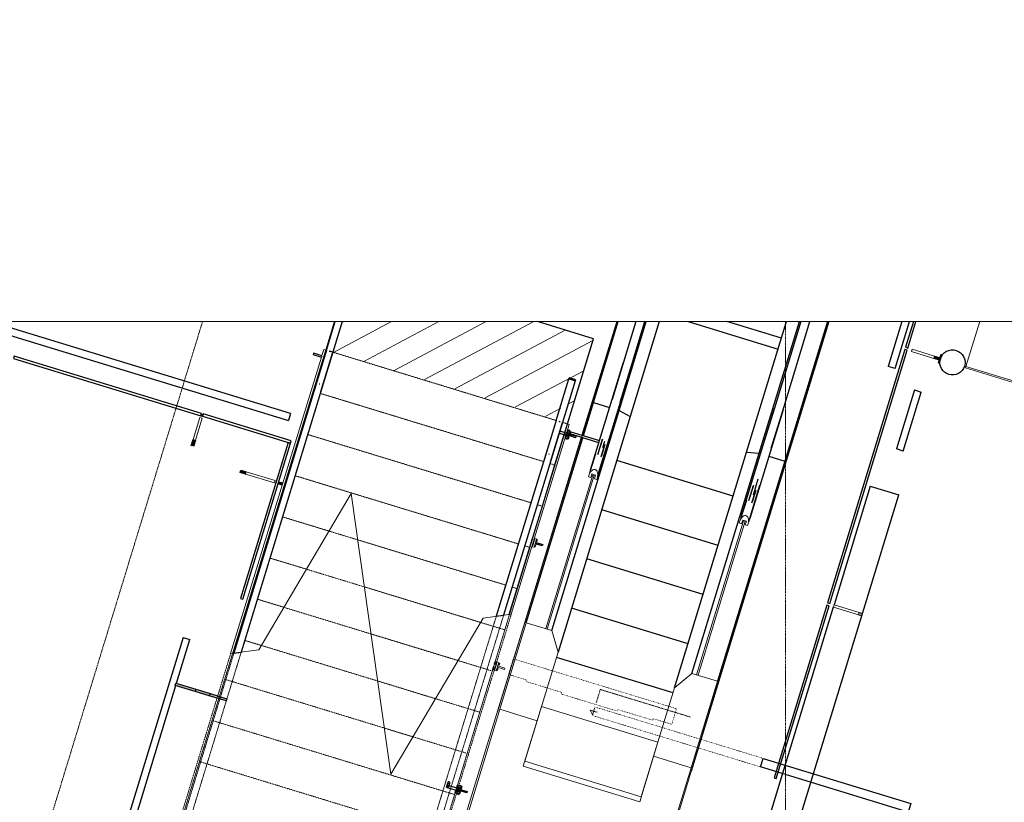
# Model space of a CAD drawing. Header units: millimetres. Extents: x 869791 to 957834, y 561000 to 598978.
# Tile 11 of 38: x 900485 to 907116, y 593261 to 598533. Entities that reach past the tile are written whole.
import ezdxf
from ezdxf.xclip import XClip

# ---------------------------------------------------------------- set-up
doc = ezdxf.new("R2010")
doc.units = ezdxf.units.MM
doc.header["$XCLIPFRAME"] = 2
for name, pattern in [('_T2 Dash', [6.35, 3.175, -3.175]), ('_T2 Grid Line', [22.225, 12.7, -3.175, 3.175, -3.175]), ('_T2 Overhead', [6.6, 4, -1, 0.6, -1]), ('_T2 Overhead Stair', [1.3, 0.6, -0.7]), ('Dot Signage', [2, 0, -1, 0, -1])]:
    doc.linetypes.add(name, pattern=pattern)
doc.layers.add('$AUDIT_BAD_LAYER1', color=7, linetype='Continuous')
for name, color, linetype, lineweight in [('0-1', 7, 'Continuous', 5), ('A2-1', 7, '_T2 Overhead', 5), ('A2-3', 7, 'Continuous', 9), ('A2-D', 7, 'Continuous', 5), ('A2-DOR-1', 7, '_T2 Overhead', 5), ('A200', 7, 'Continuous', 5), ('A254', 7, 'Continuous', 5), ('A281', 7, 'Continuous', 5), ('A281-1-1', 7, '_T2 Overhead', 5), ('A281-2', 7, '_T2 Overhead Stair', 5), ('A822-1', 7, '_T2 Grid Line', 5), ('A852-TYNN', 7, 'Continuous', 5), ('A856-1', 7, '_T2 Overhead', 5), ('A856-3', 7, '_T2 Dash', 5)]:
    doc.layers.add(name, color=color, linetype=linetype, lineweight=lineweight)
for name, color, linetype, lineweight, true_color in [('A2-5', 7, 'Continuous', 5, 0xc0c0c0), ('A2-6', 9, 'Continuous', 5, 0x808080), ('A856-2', 7, 'Dot Signage', 5, 0x232323)]:
    doc.layers.add(name, color=color, linetype=linetype, lineweight=lineweight, true_color=true_color)

# ---------------------------------------------------------------- blocks, each defined once
blk = doc.blocks.new('A234 - Preboardingrekkverk - A254 - RV-S02 - Rekkverk-metall-Stålrekkverk-65583631-19447-aa-tof-20-3000')
at = {"layer": '$AUDIT_BAD_LAYER1'}
for p, q in [((-1.7, -30), (-1.7, 30)), ((-1.7, 30), (1.7, 30)), ((-1.7, 3), (-1.7, -3)), ((-1.7, -3), (-1.7, 3)), ((-1.7, 3), (-1.7, -3)), ((-1.7, -3), (-1.7, 3)), ((-1.7, 3), (-1.7, -3)), ((-1.7, -3), (-1.7, 3)), ((1.7, 30), (1.7, -30)), ((1.7, 3), (1.7, -3)), ((1.7, -3), (1.7, 3)), ((1.7, 3), (1.7, -3)), ((1.7, -3), (1.7, 3)), ((1.7, 3), (1.7, -3)), ((1.7, -3), (1.7, 3)), ((-1.7, -30), (1.7, -30))]:
    blk.add_line(p, q, dxfattribs=at)
blk = doc.blocks.new('A275 - Dynamisk Skilt Dekkeforkant-H 46__ - A275 - DS-DF-V63-19447-aa-tof-20-3000')
at = {"layer": '$AUDIT_BAD_LAYER1'}
for p, q in [((-30, -1040), (-30, 0)), ((-30, 0), (30, 0)), ((30, 0), (30, -1040)), ((30, -1040), (-30, -1040))]:
    blk.add_line(p, q, dxfattribs=at)
at = {"layer": 'A856-2'}
for p, q in [((69.4, 1806.4), (179.2, 1806.4)), ((69.4, 1677.4), (69.4, 1806.4)), ((179.2, 1806.4), (179.2, 656.4)), ((58.5, 1677.4), (69.4, 1677.4)), ((58.5, 1428.9), (58.5, 1677.4)), ((47.3, 1428.9), (58.5, 1428.9)), ((47.3, 1033.9), (47.3, 1428.9)), ((30, 1185), (-30, 1185)), ((-30, 1185), (-30, 0)), ((30, 1185), (30, 0)), ((58.5, 1033.9), (47.3, 1033.9)), ((58.5, 786.4), (58.5, 1033.9)), ((69.4, 786.4), (58.5, 786.4)), ((69.4, 656.4), (69.4, 786.4)), ((179.2, 656.4), (69.4, 656.4))]:
    blk.add_line(p, q, dxfattribs=at)
at = {"layer": 'A856-3'}
for p, q in [((0, 1210), (-25, 1185)), ((0, 1160), (0, 1210)), ((-25, 1185), (25, 1185)), ((153.1, 1185), (59.2, 1185)), ((153.1, 1185), (153.1, 548.9))]:
    blk.add_line(p, q, dxfattribs=at)
blk = doc.blocks.new('A243 - Slagdør - Dobbel - Glass uten karm - GV - A243 - DI_GOG - Tilpasset GV-63964472-19447-aa-tof-20-3000')
at = {"layer": 'A2-D'}
for p, q in [((-740, 0), (-740, 705.7)), ((740, 0), (740, 712.6)), ((-740, 0), (0, 0)), ((-740, 0), (-740, -10)), ((0, -10), (-740, -10)), ((0, 0), (740, 0)), ((0, 0), (0, -10)), ((0, -10), (0, 0)), ((740, -10), (0, -10)), ((740, -10), (740, 0))]:
    blk.add_line(p, q, dxfattribs=at)
for centre, radius, start, end in [((-707.4, -0.9), 707.4, 0.07366, 92.64227), ((714, -0.9), 714, 87.91311, 179.92702)]:
    blk.add_arc(centre, radius, start, end, dxfattribs=at)
blk = doc.blocks.new('A255 - Gulv oppmerksomhetsfelt - A255 - Gulv oppmerksomhetsfelt-53982451-19447-aa-tof-20-3000')
at = {"layer": 'A2-6'}
h = blk.add_hatch(dxfattribs=at)
h.set_pattern_fill('FP_15', color=256, style=0, pattern_type=2)
h.set_pattern_definition([(45, (0, 0), (-106.066, 106.066), [])])
h.paths.add_polyline_path([(851, -300), (851, 300), (-851, 300), (-841, -8), (-803.1, -16.8), (-800.9, -300), (773.7, -291.2), (784.2, -8), (814.3, -16.8), (816.5, -300), (849, -300)])
at = {"layer": '$AUDIT_BAD_LAYER1'}
for p, q in [((851, 300), (-851, 300)), ((-851, 300), (-851, -300)), ((851, -300), (851, 300))]:
    blk.add_line(p, q, dxfattribs=at)
at = {"layer": 'A200'}
for p, q in [((851, 300), (-851, 300)), ((-851, 300), (-851, -300)), ((851, -300), (851, 300))]:
    blk.add_line(p, q, dxfattribs=at)
blk = doc.blocks.new('System Panel - A245 - PA-G01 - Glasspanel 01 klart glass_ to lags 16mm-62937231-19447-aa-tof-20-3000')
at = {"layer": '$AUDIT_BAD_LAYER1'}
for p, q in [((892, 0), (-892, 0)), ((-892, 0), (-892, -16)), ((892, -16), (892, 0)), ((-892, -16), (892, -16))]:
    blk.add_line(p, q, dxfattribs=at)
blk = doc.blocks.new('System Panel - A245 - PA-G01 - Glasspanel 01 klart glass_ to lags 16mm-62937232-19447-aa-tof-20-3000')
at = {"layer": '$AUDIT_BAD_LAYER1'}
for p, q in [((323.4, 0), (-892, 0)), ((-892, 0), (-892, -16)), ((-892, -16), (323.4, -16)), ((323.4, -16), (323.4, 0))]:
    blk.add_line(p, q, dxfattribs=at)
blk = doc.blocks.new('B221 - Stålsverd - SV-04_Nivå_F - B221 - Stålsverd_SV-01-60557301-19447-aa-tof-20-3000')
at = {"layer": '$AUDIT_BAD_LAYER1'}
for p, q in [((-8, 187.7), (-8, 210)), ((8, 210), (8, 187.7))]:
    blk.add_line(p, q, dxfattribs=at)
at = {"layer": 'A2-3'}
for p, q in [((8, 187.7), (-8, 187.7)), ((-8, 187.7), (-8, 10)), ((8, 10), (8, 187.7)), ((-8, 10), (8, 10))]:
    blk.add_line(p, q, dxfattribs=at)
blk = doc.blocks.new('B221 - Stålsverd - SV-04_Nivå_F - B221 - Stålsverd_SV-01-V176-19447-aa-tof-20-3000')
at = {"layer": 'A2-5'}
blk.add_hatch(color=256, dxfattribs=at).paths.add_polyline_path([(8, 210), (-8, 207.4), (-8, 166.4), (8, 171.3), (8, 180.4)])
at = {"layer": '$AUDIT_BAD_LAYER1'}
for p, q in [((8, 210), (-8, 210)), ((-8, 166.4), (-8, 210)), ((8, 210), (8, 166.4))]:
    blk.add_line(p, q, dxfattribs=at)
at = {"layer": 'A2-3'}
for p, q in [((8, 166.4), (-8, 166.4)), ((-8, 166.4), (-8, 10)), ((8, 10), (8, 166.4)), ((-8, 10), (8, 10))]:
    blk.add_line(p, q, dxfattribs=at)
blk = doc.blocks.new('Railing - Railing-45416979-19447-aa-tof-20-3000')
at = {"layer": '$AUDIT_BAD_LAYER1'}
for p, q in [((575262.8, 598063.4), (574692.1, 596196.5)), ((574739.9, 596181.9), (575310.6, 598048.8)), ((575262.8, 598063.4), (575310.6, 598048.8)), ((574739.9, 596181.9), (574692.1, 596196.5))]:
    blk.add_line(p, q, dxfattribs=at)
blk = doc.blocks.new('A633 - Rulletrapp KONE - A633 - Rulletrapp KONE - h_6000 2615_3734 __106_ 107_ 131_ 132_ 133_ 142_ 143_ 144_ 145_-50485914-19447-aa-tof-20-3000')
at = {"layer": '$AUDIT_BAD_LAYER1'}
for p, q in [((-409.9, -6652.2), (409.9, -6652.2)), ((-409.9, -6687.7), (-409.9, -8348.8)), ((409.9, -8348.8), (409.9, -6687.7)), ((-673.5, -8365.9), (-673.5, -6815.7)), ((-493.5, -6815.7), (-493.5, -8365.9)), ((493.5, -6815.7), (493.5, -8365.9)), ((673.5, -6815.7), (673.5, -8118)), ((-409.9, -6998.6), (409.9, -6998.6)), ((-409.9, -7345), (409.9, -7345)), ((-409.9, -7691.4), (409.9, -7691.4)), ((-560.5, -7902.9), (-560.5, -7927.4)), ((-560.5, -7921), (-560.5, -8162.7)), ((-560.5, -8686.1), (-560.5, -7927.4)), ((-502.3, -7927.4), (-502.3, -7902.9)), ((-502.3, -8039.4), (-502.3, -7921)), ((-502.3, -7927.4), (-502.3, -8686.1)), ((502.3, -7902.9), (502.3, -7927.4)), ((502.3, -7921), (502.3, -8162.7)), ((502.3, -8686.1), (502.3, -7927.4)), ((560.5, -7927.4), (560.5, -7902.9)), ((560.5, -8039.4), (560.5, -7921)), ((560.5, -7927.4), (560.5, -8686.1)), ((-544.1, -8032), (-544.1, -8118.6)), ((-544.1, -8118.6), (-544.1, -8039.4)), ((-536, -8197.1), (-536, -8083.9)), ((-518.7, -8040.5), (-518.7, -8147.7)), ((-518.7, -8147.7), (-518.7, -8044.8)), ((-409.9, -8037.8), (409.9, -8037.8)), ((518.7, -8032), (518.7, -8118.6)), ((518.7, -8118.6), (518.7, -8039.4)), ((544.1, -8040.5), (544.1, -8147.7)), ((544.1, -8147.7), (544.1, -8044.8)), ((526, -8138.1), (526, -8092.1)), ((673.5, -8134), (673.5, -8365.9)), ((-409.9, -8348.8), (-493.5, -8365.9)), ((-409.9, -8348.8), (-409.9, -9859.2)), ((409.9, -9859.2), (409.9, -8348.8)), ((493.5, -8365.9), (409.9, -8348.8)), ((-673.5, -9859.2), (-673.5, -8365.9)), ((-560.5, -8365.9), (-673.5, -8365.9)), ((-493.5, -8365.9), (-493.5, -9859.2)), ((493.5, -8365.9), (493.5, -9859.2)), ((673.5, -8365.9), (560.5, -8365.9)), ((673.5, -8365.9), (673.5, -9859.2)), ((-560.5, -8422.5), (-560.5, -8686.1)), ((-502.3, -8686.1), (-502.3, -8422.5)), ((502.3, -8422.5), (502.3, -8686.1)), ((560.5, -8686.1), (560.5, -8422.5)), ((-560.5, -8686.1), (-560.5, -9859.2)), ((-502.3, -9859.2), (-502.3, -8686.1)), ((502.3, -8686.1), (502.3, -9859.2)), ((560.5, -9859.2), (560.5, -8686.1)), ((409.9, -9074.2), (-409.9, -9074.2)), ((-409.9, -9150.2), (409.9, -9150.2))]:
    blk.add_line(p, q, dxfattribs=at)
at = {"layer": 'A2-3'}
for p, q in [((-673.5, -4315.7), (-673.5, -6205.7)), ((673.5, -6205.7), (673.5, -4315.7)), ((-409.9, -5885.8), (-409.9, -6305.8)), ((409.9, -5885.8), (-409.9, -5885.8)), ((409.9, -6305.8), (409.9, -5885.8)), ((-409.9, -6205.7), (-409.9, -5920.9)), ((-409.9, -5920.9), (409.9, -5920.9)), ((409.9, -5920.9), (409.9, -6205.7)), ((-409.9, -6205.7), (-673.5, -6205.7)), ((-673.5, -6205.7), (-673.5, -6815.7)), ((-673.5, -6205.7), (-409.9, -6205.7)), ((-409.9, -6687.7), (-409.9, -6205.7)), ((673.5, -6205.7), (409.9, -6205.7)), ((409.9, -6205.7), (409.9, -6687.7)), ((409.9, -6205.7), (673.5, -6205.7)), ((673.5, -6815.7), (673.5, -6205.7)), ((-409.9, -6305.8), (409.9, -6305.8)), ((-493.5, -6815.7), (-409.9, -6687.7)), ((409.9, -6687.7), (493.5, -6815.7)), ((-673.5, -6815.7), (-493.5, -6815.7)), ((-536, -6815.7), (-536, -7899.7)), ((-526, -6815.7), (-536, -6815.7)), ((-526, -7899.7), (-526, -6815.7)), ((493.5, -6815.7), (673.5, -6815.7)), ((526, -6815.7), (526, -7899.7)), ((536, -6815.7), (526, -6815.7)), ((536, -7899.7), (536, -6815.7)), ((-544.1, -7877.5), (-560.5, -7877.5)), ((-560.5, -7877.5), (-560.5, -7902.9)), ((-544.1, -7902.9), (-544.1, -7877.5)), ((-502.3, -7877.5), (-518.7, -7877.5)), ((-518.7, -7877.5), (-518.7, -7902.9)), ((-502.3, -7902.9), (-502.3, -7877.5)), ((518.7, -7877.5), (502.3, -7877.5)), ((502.3, -7877.5), (502.3, -7902.9)), ((518.7, -7902.9), (518.7, -7877.5)), ((560.5, -7877.5), (544.1, -7877.5)), ((544.1, -7877.5), (544.1, -7902.9)), ((560.5, -7902.9), (560.5, -7877.5)), ((-518.7, -7902.9), (-544.1, -7902.9)), ((-536, -7899.7), (-526, -7899.7)), ((544.1, -7902.9), (518.7, -7902.9)), ((526, -7899.7), (536, -7899.7))]:
    blk.add_line(p, q, dxfattribs=at)
at = {"layer": 'A2-3', "flags": 128}
for points in [[(-560.5, -7902.9), (-557.6, -7912), (-553.9, -7920), (-549.7, -7926.7), (-545, -7931.9), (-539.9, -7935.5)], [(-522.9, -7935.5), (-517.8, -7931.9), (-513.1, -7926.7), (-508.9, -7920), (-505.2, -7912), (-502.3, -7902.9)], [(502.3, -7902.9), (505.2, -7912), (508.9, -7920), (513.1, -7926.7), (517.8, -7931.9), (522.9, -7935.5)], [(539.9, -7935.5), (545, -7931.9), (549.7, -7926.7), (553.9, -7920), (557.6, -7912), (560.5, -7902.9)]]:
    blk.add_lwpolyline(points, dxfattribs=at)
at = {"layer": 'A2-3'}
for points in [[(-539.9, -7935.5), (-538.1, -7936.5), (-534.4, -7937.8), (-528.3, -7937.8), (-524.7, -7936.5), (-522.9, -7935.5)], [(522.9, -7935.5), (524.7, -7936.5), (528.4, -7937.8), (534.5, -7937.8), (538.1, -7936.5), (539.9, -7935.5)]]:
    blk.add_open_spline(points, degree=3, dxfattribs=at)
blk = doc.blocks.new('System Panel - A245 - PA-G01 - Glasspanel 01 klart glass_ to lags 16mm-60583051-19447-aa-tof-20-3000')
at = {"layer": '$AUDIT_BAD_LAYER1'}
for p, q in [((889.9, 0), (-209.8, 0)), ((-209.8, 0), (-209.8, -16)), ((889.9, -16), (889.9, 0)), ((-209.8, -16), (889.9, -16))]:
    blk.add_line(p, q, dxfattribs=at)
blk = doc.blocks.new('Railing - A281 - Railling Extension - Start-50629393-19447-aa-tof-20-3000')
at = {"layer": '$AUDIT_BAD_LAYER1'}
for p, q in [((-22.5, 300), (-22.5, 292)), ((-22.5, 292), (-22.5, 0)), ((-22.5, 292), (-22.5, 0)), ((22.5, 292), (22.5, 300)), ((22.5, 0), (22.5, 292)), ((22.5, 0), (22.5, 292)), ((0, 0), (-5, 0)), ((5, 0), (0, 0))]:
    blk.add_line(p, q, dxfattribs=at)
at = {"layer": '$AUDIT_BAD_LAYER1', "flags": 128}
for points in [[(-22.5, 300), (-21.8, 300), (-19.9, 300), (-16.8, 300), (-12.8, 300), (-8, 300), (-2.7, 300), (2.7, 300), (8, 300), (12.8, 300), (16.8, 300), (19.9, 300), (21.8, 300), (22.5, 300)], [(22.5, 300), (21.8, 300), (19.9, 300), (16.8, 300), (12.8, 300), (8, 300), (2.7, 300), (-2.7, 300), (-8, 300), (-12.8, 300), (-16.8, 300), (-19.9, 300), (-21.8, 300), (-22.5, 300)], [(-19.9, 292), (-21.8, 292), (-22.5, 292)], [(-22.5, 292), (-21.8, 292), (-19.9, 292)], [(-20.3, 292), (-21.9, 292), (-22.5, 292), (-21.9, 292), (-20.3, 292)], [(-20.3, 292), (-21.9, 292), (-22.5, 292), (-21.9, 292), (-20.3, 292), (-17.6, 292), (-14, 292), (-9.8, 292), (-5, 292), (0, 292)], [(0, 292), (5, 292), (9.8, 292), (14, 292), (17.6, 292), (20.3, 292), (21.9, 292), (22.5, 292), (21.9, 292), (20.3, 292)], [(22.5, 292), (21.8, 292), (19.9, 292)], [(19.9, 292), (21.8, 292), (22.5, 292)], [(20.3, 292), (21.9, 292), (22.5, 292), (21.9, 292), (20.3, 292)]]:
    blk.add_lwpolyline(points, dxfattribs=at)
blk = doc.blocks.new('Railing - Railing-50716812-19447-aa-tof-20-3000')
at = {"layer": 'A281-1-1'}
for p, q in [((572053.1, 594513.6), (571015.1, 591118.5)), ((572102.2, 594520.5), (571058.1, 591105.4))]:
    blk.add_line(p, q, dxfattribs=at)
at = {"extrusion": (0, 0, -1), "zscale": -1, "rotation": 16.99999975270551}
blk.add_blockref('Railing - A281 - Railling Extension - Start-50629393-19447-aa-tof-20-3000', (-572478, 595826.5), dxfattribs=at)
blk = doc.blocks.new('Top Rail Type - Top Rail_Internal_-50716823-19447-aa-tof-20-3000')
at = {"layer": '$AUDIT_BAD_LAYER1'}
for p, q in [((572456.5, 595833.1), (572375.5, 595568.1)), ((572418.5, 595554.9), (572499.5, 595820)), ((572412.3, 595603.7), (572407.8, 595605.1))]:
    blk.add_line(p, q, dxfattribs=at)
blk = doc.blocks.new('Top Rail Type - Top Rail_Internal_-V253-19447-aa-tof-20-3000')
at = {"layer": '$AUDIT_BAD_LAYER1'}
for p, q in [((572456.5, 595833.1), (572053.1, 594513.6)), ((572499.5, 595820), (572102.2, 594520.5)), ((572053.1, 594513.6), (572102.2, 594520.5))]:
    blk.add_line(p, q, dxfattribs=at)
at = {"layer": 'A281-1-1'}
for p, q in [((572053.1, 594513.6), (571015.1, 591118.5)), ((572102.2, 594520.5), (571058.1, 591105.4))]:
    blk.add_line(p, q, dxfattribs=at)
blk = doc.blocks.new('B221 - Stålsverd - SV-04_Nivå_F - B221 - Stålsverd_SV-01-V303-19447-aa-tof-20-3000')
at = {"layer": 'A2-5'}
blk.add_hatch(color=256, dxfattribs=at).paths.add_polyline_path([(8, 165), (8, 207.5), (-8, 207.5), (-8, 165)])
at = {"layer": '$AUDIT_BAD_LAYER1'}
for p, q in [((-8, 165), (-8, 210)), ((8, 210), (8, 165))]:
    blk.add_line(p, q, dxfattribs=at)
at = {"layer": 'A2-3'}
for p, q in [((8, 165), (-8, 165)), ((-8, 165), (-8, 10)), ((8, 10), (8, 165)), ((-8, 10), (8, 10))]:
    blk.add_line(p, q, dxfattribs=at)
blk = doc.blocks.new('System Panel - A245 - PA-G01 - Glasspanel 01 klart glass_ to lags 16mm-60589537-19447-aa-tof-20-3000')
at = {"layer": '$AUDIT_BAD_LAYER1'}
for p, q in [((310.5, 16), (-310.5, 16)), ((-310.5, 16), (-310.5, 0)), ((-310.5, 0), (310.5, 0)), ((310.5, 0), (310.5, 16))]:
    blk.add_line(p, q, dxfattribs=at)
blk = doc.blocks.new('Rectangular Mullion - A233 - 10 mm fuge-V307-19447-aa-tof-20-3000')
at = {"layer": '$AUDIT_BAD_LAYER1'}
for p, q in [((-5, 0), (5, 0)), ((-5, -10), (-5, 0)), ((5, 0), (5, -10)), ((5, -10), (-5, -10))]:
    blk.add_line(p, q, dxfattribs=at)
blk = doc.blocks.new('System Panel - A245 - PA-G01 - Glasspanel 01 klart glass_ to lags 16mm-54356787-19447-aa-tof-20-3000')
at = {"layer": '$AUDIT_BAD_LAYER1'}
for p, q in [((835.6, 0), (-835.6, 0)), ((-835.6, 0), (-835.6, -16)), ((-835.6, -16), (835.6, -16)), ((835.6, -16), (835.6, 0))]:
    blk.add_line(p, q, dxfattribs=at)
blk = doc.blocks.new('System Panel - A245 - PA-G01 - Glasspanel 01 klart glass_ to lags 16mm-60589538-19447-aa-tof-20-3000')
at = {"layer": '$AUDIT_BAD_LAYER1'}
for p, q in [((660, 16), (-660, 16)), ((-660, 16), (-660, 0)), ((-660, 0), (660, 0)), ((660, 0), (660, 16))]:
    blk.add_line(p, q, dxfattribs=at)
blk = doc.blocks.new('B221 - Stålsverd - SV-02 - B221 - Stålsverd_SV-02 Trapp-V174-19447-aa-tof-20-3000')
at = {"layer": 'A2-5'}
for points in [[(-8, 157), (-8, 37.7), (8, 37.7), (8, 157)], [(-8, 37.7), (-8, -62.3), (8, -62.3), (8, 37.7)], [(-8, -62.3), (-8, -202.8), (8, -202.8), (8, -62.3)]]:
    blk.add_hatch(color=256, dxfattribs=at).paths.add_polyline_path(points)
at = {"layer": '$AUDIT_BAD_LAYER1'}
for p, q in [((-8, 37.7), (-8, 157)), ((-8, 157), (8, 157)), ((8, 157), (8, 37.7)), ((-8, -62.3), (-8, 37.7)), ((-8, 37.7), (8, 37.7)), ((8, 37.7), (8, -62.3)), ((-8, -202.8), (-8, -62.3)), ((-8, -62.3), (8, -62.3)), ((8, -62.3), (8, -202.8)), ((8, -202.8), (-8, -202.8))]:
    blk.add_line(p, q, dxfattribs=at)
blk = doc.blocks.new('B221 - Stålsverd - SV-02 - B221 - Stålsverd_SV-02 Trapp-V354-19447-aa-tof-20-3000')
at = {"layer": 'A2-5'}
for points in [[(8, 92), (-8, 92), (-8, 63.1), (8, 63.1)], [(8, -166.2), (-8, -171.1), (-8, -202.8), (8, -202.8)]]:
    blk.add_hatch(color=256, dxfattribs=at).paths.add_polyline_path(points)
at = {"layer": '$AUDIT_BAD_LAYER1'}
for p, q in [((-8, 63.1), (-8, 92)), ((8, 92), (8, 63.1)), ((-8, -202.8), (-8, -166.2)), ((8, -166.2), (8, -202.8)), ((8, -202.8), (-8, -202.8))]:
    blk.add_line(p, q, dxfattribs=at)
at = {"layer": 'A2-3'}
for p, q in [((8, 37.8), (-8, 37.8)), ((-8, 37.8), (-8, -166.2)), ((8, -166.2), (8, 37.8)), ((-8, -166.2), (8, -166.2))]:
    blk.add_line(p, q, dxfattribs=at)
blk = doc.blocks.new('Railing - Railing-60587645-19447-aa-tof-20-3000')
at = {"layer": 'A281-1-1'}
for p, q in [((570285.8, 594265.3), (569468.4, 591591.4)), ((570335, 594272.2), (569511.4, 591578.3))]:
    blk.add_line(p, q, dxfattribs=at)
at = {"extrusion": (0, 0, -1), "zscale": -1, "rotation": 16.99999975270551}
blk.add_blockref('Railing - A281 - Railling Extension - Start-50629393-19447-aa-tof-20-3000', (-570931.3, 596299.4), dxfattribs=at)
blk = doc.blocks.new('Top Rail Type - Top Rail_Internal_-60587652-19447-aa-tof-20-3000')
at = {"layer": '$AUDIT_BAD_LAYER1'}
for p, q in [((570909.8, 596306), (570828.7, 596040.9)), ((570871.8, 596027.8), (570952.8, 596292.8)), ((570865.6, 596076.6), (570861.1, 596078))]:
    blk.add_line(p, q, dxfattribs=at)
blk = doc.blocks.new('Top Rail Type - Top Rail_Internal_-V355-19447-aa-tof-20-3000')
at = {"layer": '$AUDIT_BAD_LAYER1'}
for p, q in [((570909.8, 596306), (570285.8, 594265.3)), ((570952.8, 596292.8), (570335, 594272.2)), ((570952.8, 596292.8), (570931.3, 596299.4)), ((570285.8, 594265.3), (570335, 594272.2))]:
    blk.add_line(p, q, dxfattribs=at)
at = {"layer": 'A281-1-1'}
for p, q in [((570285.8, 594265.3), (569468.4, 591591.4)), ((570335, 594272.2), (569511.4, 591578.3))]:
    blk.add_line(p, q, dxfattribs=at)
blk = doc.blocks.new('Rectangular Mullion - A280 - Baluster - 60x10-60709931-19447-aa-tof-20-3000')
at = {"layer": '$AUDIT_BAD_LAYER1'}
for p, q in [((-5, -30), (-5, 30)), ((-5, 30), (5, 30)), ((5, 30), (5, -30)), ((5, -30), (-5, -30))]:
    blk.add_line(p, q, dxfattribs=at)
blk = doc.blocks.new('A247 - Fendring - A247 Fendring - FE-S01 - Avviser_ montert m_ brakett mot dekke_ 1 rør Ø_49 mm-70399174-19447-aa-tof-20-3000')
at = {"layer": '$AUDIT_BAD_LAYER1'}
for p, q in [((415.7, 24.2), (0, 24.2)), ((0, -24.2), (0, 24.2)), ((0, 24.2), (0, 23.4)), ((415.7, 23.4), (415.7, 24.2)), ((415.7, 24.2), (415.7, -24.2)), ((0, -23.4), (0, -24.2)), ((0, -24.2), (415.7, -24.2)), ((415.7, -24.2), (415.7, -23.4))]:
    blk.add_line(p, q, dxfattribs=at)
blk = doc.blocks.new('A247 - Fendring - A247 Fendring - FE-S01 - Avviser_ montert m_ brakett mot dekke_ 1 rør Ø_49 mm-70399191-19447-aa-tof-20-3000')
at = {"layer": '$AUDIT_BAD_LAYER1'}
for p, q in [((2145, 24.2), (0, 24.2)), ((0, -24.2), (0, 24.2)), ((2145, 24.2), (2145, -24.2)), ((0, -24.2), (2145, -24.2))]:
    blk.add_line(p, q, dxfattribs=at)
blk = doc.blocks.new('A247 - Fendring - A247 Fendring - FE-S06 - Avviser_ personsikring_ 2 rør Ø_45 mm h1_900 h2_150-70399201-19447-aa-tof-20-3000')
at = {"layer": '$AUDIT_BAD_LAYER1'}
for p, q in [((3621, 24.2), (0, 24.2)), ((0, 0), (0, 24.2)), ((3621, 24.2), (3621, -24.2)), ((0, -24.2), (1496.2, -24.2)), ((1512.2, -24.2), (3296.2, -24.2)), ((3312.2, -24.2), (3621, -24.2))]:
    blk.add_line(p, q, dxfattribs=at)
blk = doc.blocks.new('A281 Gate Rekkverk 3_T-stål_Uten ledd - A281 Gate Rekkverk 3_T-stål_Uten ledd-62445079-19447-aa-tof-20-3000')
at = {"layer": '$AUDIT_BAD_LAYER1'}
for p, q in [((-1128, -432.4), (-1128, -392.4)), ((-1128, -392.4), (-1118, -392.4)), ((-1118, -392.4), (-1118, -432.4)), ((-1152.5, -442.4), (-1152.5, -454.4)), ((-1152.5, -442.4), (-1092.5, -442.4)), ((-1152.5, -442.4), (-1152.5, -454.4)), ((-1092.5, -454.4), (-1152.5, -454.4)), ((-1149, -437.4), (-1149, -467.4)), ((-1149, -437.4), (-1149, -467.4)), ((-1134, -437.4), (-1149, -437.4)), ((-1149, -437.4), (-1134, -437.4)), ((-1134, -437.4), (-1149, -437.4)), ((-1149, -437.4), (-1134, -437.4)), ((-1137.5, -452.4), (-1137.5, -458.4)), ((-1137.5, -452.4), (-1107.5, -452.4)), ((-1107.5, -452.4), (-1137.5, -452.4)), ((-1137.5, -452.4), (-1137.5, -458.4)), ((-1137.5, -452.4), (-1107.5, -452.4)), ((-1107.5, -452.4), (-1137.5, -452.4)), ((-1137.5, -458.4), (-1107.5, -458.4)), ((-1107.5, -458.4), (-1137.5, -458.4)), ((-1137.5, -458.4), (-1107.5, -458.4)), ((-1107.5, -458.4), (-1137.5, -458.4)), ((-1134, -467.4), (-1134, -437.4)), ((-1134, -467.4), (-1134, -437.4)), ((-1130, -458.4), (-1130, -523.7)), ((-1130, -458.4), (-1115, -458.4)), ((-1115, -458.4), (-1130, -458.4)), ((-1130, -458.4), (-1130, -523.7)), ((-1130, -458.4), (-1115, -458.4)), ((-1115, -458.4), (-1130, -458.4)), ((-1128, -442.4), (-1128, -432.4)), ((-1118, -432.4), (-1128, -432.4)), ((-1118, -442.4), (-1128, -442.4)), ((-1118, -432.4), (-1118, -442.4)), ((-1115, -531.2), (-1115, -458.4)), ((-1115, -531.2), (-1115, -458.4)), ((-1112, -437.4), (-1112, -467.4)), ((-1112, -437.4), (-1112, -467.4)), ((-1112, -437.4), (-1097, -437.4)), ((-1097, -437.4), (-1112, -437.4)), ((-1112, -437.4), (-1097, -437.4)), ((-1097, -437.4), (-1112, -437.4)), ((-1107.5, -458.4), (-1107.5, -452.4)), ((-1107.5, -458.4), (-1107.5, -452.4)), ((-1097, -467.4), (-1097, -437.4)), ((-1097, -467.4), (-1097, -437.4)), ((-1092.5, -454.4), (-1092.5, -442.4)), ((-1092.5, -454.4), (-1092.5, -442.4)), ((-1134, -467.4), (-1149, -467.4)), ((-1149, -467.4), (-1134, -467.4)), ((-1134, -467.4), (-1149, -467.4)), ((-1149, -467.4), (-1134, -467.4)), ((-1126.3, -519.9), (-1148.7, -519.9)), ((-1126.3, -519.9), (-1148.7, -519.9)), ((-1112, -467.4), (-1097, -467.4)), ((-1097, -467.4), (-1112, -467.4)), ((-1112, -467.4), (-1097, -467.4)), ((-1097, -467.4), (-1112, -467.4)), ((-1148.7, -534.9), (-1118.8, -534.9)), ((-1148.7, -534.9), (-1118.8, -534.9))]:
    blk.add_line(p, q, dxfattribs=at)
for start_param, end_param in [(1.047198, 4.18879), (1.047198, 4.18879), (4.18879, 7.330383), (4.18879, 7.330383)]:
    blk.add_ellipse((-1148.7, -527.4), major_axis=(0, 7.5), ratio=0.866025, start_param=start_param, end_param=end_param, dxfattribs=at)
for points in [[(-1130, -523.7), (-1130, -523.1), (-1129.9, -522.3), (-1129.5, -521.5), (-1129, -520.9), (-1128.5, -520.5), (-1127.6, -520.1), (-1126.3, -519.9), (-1124.8, -520.1), (-1123.5, -520.5), (-1122.5, -520.9), (-1121.7, -521.4), (-1121.1, -521.8), (-1120.4, -522.2), (-1119.6, -522.9), (-1118.9, -523.5), (-1118.4, -524.1), (-1118, -524.6), (-1117.6, -525), (-1117.2, -525.5), (-1116.9, -526), (-1116.6, -526.5), (-1116.3, -527), (-1116, -527.4), (-1115.8, -527.9), (-1115.5, -528.6), (-1115.2, -529.7), (-1115, -530.6), (-1115, -531.2)], [(-1130, -523.7), (-1130, -523.1), (-1129.9, -522.3), (-1129.5, -521.5), (-1129, -520.9), (-1128.5, -520.5), (-1127.6, -520.1), (-1126.3, -519.9), (-1124.8, -520.1), (-1123.5, -520.5), (-1122.5, -520.9), (-1121.7, -521.4), (-1121.1, -521.8), (-1120.4, -522.2), (-1119.6, -522.9), (-1118.9, -523.5), (-1118.4, -524.1), (-1118, -524.6), (-1117.6, -525), (-1117.2, -525.5), (-1116.9, -526), (-1116.6, -526.5), (-1116.3, -527), (-1116, -527.4), (-1115.8, -527.9), (-1115.5, -528.6), (-1115.2, -529.7), (-1115, -530.6), (-1115, -531.2)], [(-1115, -531.2), (-1115, -531.8), (-1115.2, -532.5), (-1115.6, -533.4), (-1116, -534), (-1116.6, -534.4), (-1117.4, -534.8), (-1118.7, -535), (-1120.3, -534.8), (-1121.5, -534.4), (-1122.5, -534), (-1123.3, -533.5), (-1124, -533.1), (-1124.6, -532.6), (-1125.4, -532), (-1126.1, -531.3), (-1126.7, -530.8), (-1127.1, -530.3), (-1127.5, -529.9), (-1127.8, -529.4), (-1128.2, -528.9), (-1128.5, -528.4), (-1128.8, -527.9), (-1129, -527.4), (-1129.3, -527), (-1129.5, -526.3), (-1129.9, -525.2), (-1130, -524.3), (-1130, -523.7)], [(-1115, -531.2), (-1115, -531.8), (-1115.2, -532.5), (-1115.6, -533.4), (-1116, -534), (-1116.6, -534.4), (-1117.4, -534.8), (-1118.7, -535), (-1120.3, -534.8), (-1121.5, -534.4), (-1122.5, -534), (-1123.3, -533.5), (-1124, -533.1), (-1124.6, -532.6), (-1125.4, -532), (-1126.1, -531.3), (-1126.7, -530.8), (-1127.1, -530.3), (-1127.5, -529.9), (-1127.8, -529.4), (-1128.2, -528.9), (-1128.5, -528.4), (-1128.8, -527.9), (-1129, -527.4), (-1129.3, -527), (-1129.5, -526.3), (-1129.9, -525.2), (-1130, -524.3), (-1130, -523.7)]]:
    blk.add_open_spline(points, degree=3, knots=[0, 0, 0, 0, 0.083333, 0.125, 0.166667, 0.208333, 0.25, 0.333333, 0.416667, 0.458333, 0.5, 0.541667, 0.5625, 0.583333, 0.625, 0.666667, 0.6875, 0.708333, 0.729167, 0.75, 0.770833, 0.791667, 0.8125, 0.833333, 0.854167, 0.875, 0.916667, 1, 1, 1, 1], dxfattribs=at)
blk = doc.blocks.new('A281 Gate Rekkverk 3_T-stål_Uten ledd - A281 Gate Rekkverk 3_T-stål_Uten ledd-V300-19447-aa-tof-20-3000')
at = {"layer": '$AUDIT_BAD_LAYER1'}
for p, q in [((-1134, -437.4), (-1149, -437.4)), ((-1149, -437.4), (-1134, -437.4)), ((-1134, -437.4), (-1149, -437.4)), ((-1149, -437.4), (-1134, -437.4)), ((-1149, -454.4), (-1149, -467.4)), ((-1149, -454.4), (-1149, -467.4)), ((-1134, -467.4), (-1134, -454.4)), ((-1134, -467.4), (-1134, -454.4)), ((-1112, -437.4), (-1097, -437.4)), ((-1097, -437.4), (-1112, -437.4)), ((-1112, -437.4), (-1097, -437.4)), ((-1097, -437.4), (-1112, -437.4)), ((-1112, -454.4), (-1112, -467.4)), ((-1112, -454.4), (-1112, -467.4)), ((-1097, -467.4), (-1097, -454.4)), ((-1097, -467.4), (-1097, -454.4)), ((-1134, -467.4), (-1149, -467.4)), ((-1149, -467.4), (-1134, -467.4)), ((-1134, -467.4), (-1149, -467.4)), ((-1149, -467.4), (-1134, -467.4)), ((-1112, -467.4), (-1097, -467.4)), ((-1097, -467.4), (-1112, -467.4)), ((-1112, -467.4), (-1097, -467.4)), ((-1097, -467.4), (-1112, -467.4))]:
    blk.add_line(p, q, dxfattribs=at)
at = {"layer": 'A2-3'}
for p, q in [((-1118, -392.4), (-1128, -392.4)), ((-1128, -392.4), (-1128, -442.4)), ((-1118, -442.4), (-1118, -392.4)), ((-1092.5, -442.4), (-1152.5, -442.4)), ((-1152.5, -442.4), (-1152.5, -454.4)), ((-1152.5, -454.4), (-1092.5, -454.4)), ((-1128, -442.4), (-1118, -442.4)), ((-1092.5, -454.4), (-1092.5, -442.4))]:
    blk.add_line(p, q, dxfattribs=at)
blk = doc.blocks.new('A281 Gate Rekkverk 3_T-stål_Uten ledd - A281 Gate Rekkverk 3_T-stål_Uten ledd-V373-19447-aa-tof-20-3000')
at = {"layer": '$AUDIT_BAD_LAYER1'}
for p, q in [((-1128, -432.4), (-1128, -392.4)), ((-1128, -392.4), (-1118, -392.4)), ((-1118, -392.4), (-1118, -432.4)), ((-1134, -437.4), (-1149, -437.4)), ((-1149, -437.4), (-1134, -437.4)), ((-1134, -437.4), (-1149, -437.4)), ((-1149, -437.4), (-1134, -437.4)), ((-1128, -442.4), (-1128, -432.4)), ((-1118, -432.4), (-1128, -432.4)), ((-1118, -432.4), (-1118, -442.4)), ((-1112, -437.4), (-1097, -437.4)), ((-1097, -437.4), (-1112, -437.4)), ((-1112, -437.4), (-1097, -437.4)), ((-1097, -437.4), (-1112, -437.4))]:
    blk.add_line(p, q, dxfattribs=at)
at = {"layer": 'A2-3'}
for p, q in [((-1092.5, -442.4), (-1152.5, -442.4)), ((-1152.5, -442.4), (-1152.5, -454.4)), ((-1152.5, -454.4), (-1092.5, -454.4)), ((-1092.5, -454.4), (-1092.5, -442.4))]:
    blk.add_line(p, q, dxfattribs=at)
blk = doc.blocks.new('A281 Gate Rekkverk 3_T-stål_Uten ledd - A281 Gate Rekkverk 3_T-stål_Uten ledd-V374-19447-aa-tof-20-3000')
at = {"layer": '$AUDIT_BAD_LAYER1'}
for p, q in [((-1128, -432.4), (-1128, -392.4)), ((-1128, -392.4), (-1118, -392.4)), ((-1118, -392.4), (-1118, -432.4)), ((-1152.5, -442.4), (-1152.5, -454.4)), ((-1152.5, -442.4), (-1092.5, -442.4)), ((-1152.5, -442.4), (-1152.5, -454.4)), ((-1092.5, -454.4), (-1152.5, -454.4)), ((-1149, -437.4), (-1149, -457.4)), ((-1149, -437.4), (-1149, -457.4)), ((-1134, -437.4), (-1149, -437.4)), ((-1149, -437.4), (-1134, -437.4)), ((-1134, -437.4), (-1149, -437.4)), ((-1149, -437.4), (-1134, -437.4)), ((-1137.5, -452.4), (-1137.5, -458.4)), ((-1137.5, -452.4), (-1107.5, -452.4)), ((-1107.5, -452.4), (-1137.5, -452.4)), ((-1137.5, -452.4), (-1137.5, -458.4)), ((-1137.5, -452.4), (-1107.5, -452.4)), ((-1107.5, -452.4), (-1137.5, -452.4)), ((-1137.5, -458.4), (-1107.5, -458.4)), ((-1107.5, -458.4), (-1137.5, -458.4)), ((-1137.5, -458.4), (-1107.5, -458.4)), ((-1107.5, -458.4), (-1137.5, -458.4)), ((-1134, -457.4), (-1134, -437.4)), ((-1134, -457.4), (-1134, -437.4)), ((-1130, -458.4), (-1130, -504.9)), ((-1130, -458.4), (-1115, -458.4)), ((-1115, -458.4), (-1130, -458.4)), ((-1130, -458.4), (-1130, -504.9)), ((-1130, -458.4), (-1115, -458.4)), ((-1115, -458.4), (-1130, -458.4)), ((-1128, -442.4), (-1128, -432.4)), ((-1118, -432.4), (-1128, -432.4)), ((-1118, -442.4), (-1128, -442.4)), ((-1118, -432.4), (-1118, -442.4)), ((-1115, -504.9), (-1115, -458.4)), ((-1115, -504.9), (-1115, -458.4)), ((-1112, -437.4), (-1112, -457.4)), ((-1112, -437.4), (-1112, -457.4)), ((-1112, -437.4), (-1097, -437.4)), ((-1097, -437.4), (-1112, -437.4)), ((-1112, -437.4), (-1097, -437.4)), ((-1097, -437.4), (-1112, -437.4)), ((-1107.5, -458.4), (-1107.5, -452.4)), ((-1107.5, -458.4), (-1107.5, -452.4)), ((-1097, -457.4), (-1097, -437.4)), ((-1097, -457.4), (-1097, -437.4)), ((-1092.5, -454.4), (-1092.5, -442.4)), ((-1092.5, -454.4), (-1092.5, -442.4))]:
    blk.add_line(p, q, dxfattribs=at)
blk = doc.blocks.new('System Panel - A245 - PA-G01 - Glasspanel 01 klart glass_ to lags 16mm-63258323-19447-aa-tof-20-3000')
at = {"layer": '$AUDIT_BAD_LAYER1'}
for p, q in [((-86.1, 16), (115, 16)), ((115, 0), (-86.1, 0)), ((115, 16), (115, 0))]:
    blk.add_line(p, q, dxfattribs=at)
blk = doc.blocks.new('Circular Mullion - A242 - Portstolpe Gate - ø 170 mm-V394-19447-aa-tof-20-3000')
at = {"layer": '$AUDIT_BAD_LAYER1'}
for start, end in [(0, 180), (180, 360)]:
    blk.add_arc((0, 0), 85, start, end, dxfattribs=at)
blk = doc.blocks.new('gmtio-a-200-1-0001_rvt-1-19447-aa-tof-20-3000')
at = {"layer": '$AUDIT_BAD_LAYER1'}
for p, q in [((574572.1, 595390.4), (574327.7, 594590.9)), ((574572.1, 595390.4), (574763.4, 595331.9)), ((573992.7, 592811.1), (574763.4, 595331.9)), ((574323, 594575.6), (573801.4, 592869.5))]:
    blk.add_line(p, q, dxfattribs=at)
at = {"layer": 'A254'}
for p, q in [((572630.3, 595734.4), (573485.8, 598532.7)), ((572630.8, 595734.3), (573486.1, 598531.7)), ((574793.1, 598133), (573367.7, 593471)), ((574793.4, 598132), (573368.1, 593470)), ((572060.5, 593870.7), (572625.6, 595719.1)), ((572060.8, 593869.7), (572626.2, 595719))]:
    blk.add_line(p, q, dxfattribs=at)
at = {"layer": 'A281'}
for p, q in [((570904.9, 596307.5), (570820.1, 596030.2)), ((570890.5, 596311.9), (570877.7, 596269.9)), ((570904.9, 596307.5), (570890.5, 596311.9)), ((572456.5, 595833.1), (570952.8, 596292.8)), ((570874.8, 596260.4), (570263.9, 594262.2)), ((570820.1, 596030.2), (570735.3, 595752.8)), ((572371.7, 595555.8), (570868, 596015.5)), ((572530.6, 595810.5), (572499.5, 595820)), ((570735.3, 595752.8), (570650.5, 595475.5)), ((572544.9, 595806.1), (572154.1, 594527.8)), ((572530.6, 595810.5), (572445.8, 595533.1)), ((572544.9, 595806.1), (572530.6, 595810.5)), ((572286.9, 595278.5), (570783.2, 595738.2)), ((572445.8, 595533.1), (572361, 595255.8)), ((572445.8, 595533.1), (572414.7, 595542.6)), ((570650.5, 595475.5), (570565.7, 595198.2)), ((572202.1, 595001.1), (570698.4, 595460.9)), ((570452.9, 594288.7), (571076.2, 595340.1)), ((571076.2, 595340.1), (571341.8, 593449.9)), ((572361, 595255.8), (572276.2, 594978.5)), ((572361, 595255.8), (572329.9, 595265.3)), ((570565.7, 595198.2), (570480.9, 594920.8)), ((570926.6, 595087.8), (570613.6, 595183.5)), ((572117.3, 594723.8), (571119.9, 595028.7)), ((572276.2, 594978.5), (572191.4, 594701.1)), ((572276.2, 594978.5), (572245.2, 594988)), ((570480.9, 594920.8), (570396.2, 594643.5)), ((570774.4, 594831.1), (570528.8, 594906.2)), ((571948, 594472.3), (571164.5, 594711.9)), ((572191.4, 594701.1), (572137.8, 594525.5)), ((572191.4, 594701.1), (572160.4, 594710.6)), ((570396.2, 594643.5), (570311.4, 594366.2)), ((570622.2, 594574.4), (570444.1, 594628.9)), ((571341.8, 593449.9), (571965.1, 594501.3)), ((571965.1, 594501.3), (572154.1, 594527.8)), ((570311.4, 594366.2), (570280.3, 594264.5)), ((571795.8, 594215.6), (571209, 594395)), ((570263.9, 594262.2), (570452.9, 594288.7)), ((570470.1, 594317.7), (570359.3, 594351.5)), ((571643.6, 593958.9), (571253.5, 594078.1)), ((571491.4, 593702.2), (571298.1, 593761.3))]:
    blk.add_line(p, q, dxfattribs=at)
at = {"layer": 'A281-2'}
for p, q in [((572456.5, 595833.1), (570952.8, 596292.8)), ((572371.7, 595555.8), (570868, 596015.5)), ((572530.6, 595810.5), (572499.5, 595820)), ((572286.9, 595278.5), (570783.2, 595738.2)), ((572445.8, 595533.1), (572414.7, 595542.6)), ((572202.1, 595001.1), (570698.4, 595460.9)), ((572361, 595255.8), (572329.9, 595265.3)), ((570926.6, 595087.8), (570613.6, 595183.5)), ((571119.9, 595028.7), (570926.6, 595087.8)), ((571119.9, 595028.7), (570926.6, 595087.8)), ((572117.3, 594723.8), (571119.9, 595028.7)), ((572276.2, 594978.5), (572245.2, 594988)), ((570774.4, 594831.1), (570528.8, 594906.2)), ((571164.5, 594711.9), (570774.4, 594831.1)), ((571164.5, 594711.9), (570774.4, 594831.1)), ((571948, 594472.3), (571164.5, 594711.9)), ((572191.4, 594701.1), (572160.4, 594710.6)), ((570622.2, 594574.4), (570444.1, 594628.9)), ((571209, 594395), (570622.2, 594574.4)), ((571209, 594395), (570622.2, 594574.4)), ((572154.1, 594527.8), (571103.5, 591091.5)), ((572106.7, 594423.8), (571948, 594472.3)), ((572106.7, 594423.8), (571948, 594472.3)), ((571795.8, 594215.6), (571209, 594395)), ((570470.1, 594317.7), (570359.3, 594351.5)), ((571253.5, 594078.1), (570470.1, 594317.7)), ((571253.5, 594078.1), (570470.1, 594317.7)), ((570263.9, 594262.2), (569449.1, 591597.3)), ((572021.9, 594146.5), (571795.8, 594215.6)), ((572021.9, 594146.5), (571795.8, 594215.6)), ((571298.1, 593761.3), (570226.6, 594088.9)), ((571298.1, 593761.3), (570226.6, 594088.9)), ((571643.6, 593958.9), (571253.5, 594078.1)), ((571937.1, 593869.2), (571643.6, 593958.9)), ((571937.1, 593869.2), (571643.6, 593958.9)), ((571767.5, 593314.5), (570141.8, 593811.5)), ((571767.5, 593314.5), (570141.8, 593811.5)), ((571491.4, 593702.2), (571298.1, 593761.3)), ((571852.3, 593591.8), (571491.4, 593702.2)), ((571852.3, 593591.8), (571491.4, 593702.2)), ((571682.7, 593037.2), (570057, 593534.2)), ((571682.7, 593037.2), (570057, 593534.2))]:
    blk.add_line(p, q, dxfattribs=at)
at = {"layer": '$AUDIT_BAD_LAYER1'}
for name, p, rotation in [('System Panel - A245 - PA-G01 - Glasspanel 01 klart glass_ to lags 16mm-54356787-19447-aa-tof-20-3000', (575069.6, 597120.1), 253.0000000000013), ('System Panel - A245 - PA-G01 - Glasspanel 01 klart glass_ to lags 16mm-62937231-19447-aa-tof-20-3000', (574559.8, 595452.7), 253.0000000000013), ('A234 - Preboardingrekkverk - A254 - RV-S02 - Rekkverk-metall-Stålrekkverk-65583631-19447-aa-tof-20-3000', (575042.6, 596249.3), 343.0000000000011), ('System Panel - A245 - PA-G01 - Glasspanel 01 klart glass_ to lags 16mm-60589538-19447-aa-tof-20-3000', (569432.7, 596057.9), 343.0000000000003), ('System Panel - A245 - PA-G01 - Glasspanel 01 klart glass_ to lags 16mm-60589537-19447-aa-tof-20-3000', (570370.4, 595771.2), 343.0000000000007), ('System Panel - A245 - PA-G01 - Glasspanel 01 klart glass_ to lags 16mm-63258323-19447-aa-tof-20-3000', (572666.1, 595723.5), 163.0000002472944), ('System Panel - A245 - PA-G01 - Glasspanel 01 klart glass_ to lags 16mm-60583051-19447-aa-tof-20-3000', (570391.8, 594834.1), 72.99999999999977), ('System Panel - A245 - PA-G01 - Glasspanel 01 klart glass_ to lags 16mm-62937232-19447-aa-tof-20-3000', (574033.5, 593731.3), 253.0000000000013)]:
    blk.add_blockref(name, p, dxfattribs=dict(at, rotation=rotation))
at = {"layer": '$AUDIT_BAD_LAYER1', "extrusion": (0, 0, -1)}
for name, p, rotation in [('Rectangular Mullion - A280 - Baluster - 60x10-60709931-19447-aa-tof-20-3000', (-570849.3, 596273.4), 107.000000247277), ('Circular Mullion - A242 - Portstolpe Gate - ø 170 mm-V394-19447-aa-tof-20-3000', (-575125.5, 596224), 196.9999999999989), ('Rectangular Mullion - A233 - 10 mm fuge-V307-19447-aa-tof-20-3000', (-570068.7, 595863.4), 196.9999999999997)]:
    blk.add_blockref(name, p, dxfattribs=dict(at, rotation=rotation))
at = {"layer": 'A2-1'}
for name, p, rotation in [('A633 - Rulletrapp KONE - A633 - Rulletrapp KONE - h_6000 2615_3734 __106_ 107_ 131_ 132_ 133_ 142_ 143_ 144_ 145_-50485914-19447-aa-tof-20-3000', (570906.3, 587755.9), 162.999999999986), ('A255 - Gulv oppmerksomhetsfelt - A255 - Gulv oppmerksomhetsfelt-53982451-19447-aa-tof-20-3000', (571806.4, 596345.6), 342.9999999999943), ('B221 - Stålsverd - SV-04_Nivå_F - B221 - Stålsverd_SV-01-V176-19447-aa-tof-20-3000', (574842.1, 596307.5), 252.9999995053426), ('B221 - Stålsverd - SV-04_Nivå_F - B221 - Stålsverd_SV-01-V303-19447-aa-tof-20-3000', (570067.5, 595859.8), 163.0000000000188), ('A281 Gate Rekkverk 3_T-stål_Uten ledd - A281 Gate Rekkverk 3_T-stål_Uten ledd-V374-19447-aa-tof-20-3000', (572634, 594532.8), 253.0000002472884), ('B221 - Stålsverd - SV-02 - B221 - Stålsverd_SV-02 Trapp-V354-19447-aa-tof-20-3000', (570525.1, 595431.3), 253.0000000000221), ('A281 Gate Rekkverk 3_T-stål_Uten ledd - A281 Gate Rekkverk 3_T-stål_Uten ledd-V373-19447-aa-tof-20-3000', (572411.1, 593803.8), 253.0000002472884), ('B221 - Stålsverd - SV-04_Nivå_F - B221 - Stålsverd_SV-01-60557301-19447-aa-tof-20-3000', (574315.8, 594586.2), 252.9999995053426), ('A281 Gate Rekkverk 3_T-stål_Uten ledd - A281 Gate Rekkverk 3_T-stål_Uten ledd-V300-19447-aa-tof-20-3000', (572156.8, 592971.9), 253.0000002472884), ('B221 - Stålsverd - SV-02 - B221 - Stålsverd_SV-02 Trapp-V174-19447-aa-tof-20-3000', (570086.6, 593996.9), 253.0000000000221), ('A281 Gate Rekkverk 3_T-stål_Uten ledd - A281 Gate Rekkverk 3_T-stål_Uten ledd-62445079-19447-aa-tof-20-3000', (571902.4, 592139.9), 253.0000002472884)]:
    blk.add_blockref(name, p, dxfattribs=dict(at, rotation=rotation))
at = {"layer": 'A2-DOR-1', "rotation": 343.0000000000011}
blk.add_blockref('A243 - Slagdør - Dobbel - Glass uten karm - GV - A243 - DI_GOG - Tilpasset GV-63964472-19447-aa-tof-20-3000', (575924.1, 595979.9), dxfattribs=at)
at = {"layer": 'A281-1-1'}
for name in ['Railing - Railing-45416979-19447-aa-tof-20-3000', 'Railing - Railing-60587645-19447-aa-tof-20-3000', 'Top Rail Type - Top Rail_Internal_-V355-19447-aa-tof-20-3000', 'Top Rail Type - Top Rail_Internal_-60587652-19447-aa-tof-20-3000', 'Railing - Railing-50716812-19447-aa-tof-20-3000', 'Top Rail Type - Top Rail_Internal_-V253-19447-aa-tof-20-3000', 'Top Rail Type - Top Rail_Internal_-50716823-19447-aa-tof-20-3000']:
    blk.add_blockref(name, (0, 0), dxfattribs=at)
for name, p, rotation in [('A247 - Fendring - A247 Fendring - FE-S01 - Avviser_ montert m_ brakett mot dekke_ 1 rør Ø_49 mm-70399191-19447-aa-tof-20-3000', (568608.6, 596483.4), 343.0000000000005), ('A247 - Fendring - A247 Fendring - FE-S01 - Avviser_ montert m_ brakett mot dekke_ 1 rør Ø_49 mm-70399174-19447-aa-tof-20-3000', (574770.8, 595634.1), 72.99999950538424), ('A247 - Fendring - A247 Fendring - FE-S06 - Avviser_ personsikring_ 2 rør Ø_45 mm h1_900 h2_150-70399201-19447-aa-tof-20-3000', (568908.4, 590901.9), 73.00000000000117)]:
    blk.add_blockref(name, p, dxfattribs=dict(at, rotation=rotation))
at = {"layer": 'A856-1', "rotation": 73.00042831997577}
blk.add_blockref('A275 - Dynamisk Skilt Dekkeforkant-H 46__ - A275 - DS-DF-V63-19447-aa-tof-20-3000', (573842.2, 593527.8), dxfattribs=at)

msp = doc.modelspace()

# ---------------------------------------------------------------- linework, layer by layer
at = {"layer": 'A822-1'}
for p, q in [((890862.9, 561000), (901715.9, 596498.8)), ((905641.3, 561000), (905641.3, 596498.8))]:
    msp.add_line(p, q, dxfattribs=at)
at = {"layer": 'A852-TYNN'}
msp.add_lwpolyline([(957833.9, 596498.8), (869791.3, 596498.8), (869791.3, 561000), (957833.9, 561000)], close=True, dxfattribs=at)
for points in [[(903972.7, 596498.8), (904349.1, 596383.7), (900692.4, 584378.2), (899037.9, 584884), (902604.2, 596498.8)], [(905924.2, 596498.8), (904465.2, 591682.5), (903153.6, 592083.5), (904509.5, 596498.8)]]:
    msp.add_lwpolyline(points, dxfattribs=at)

# ---------------------------------------------------------------- block references
at = {"layer": '0-1'}
ref = msp.add_blockref('gmtio-a-200-1-0001_rvt-1-19447-aa-tof-20-3000', (331641.3, 0), dxfattribs=at)
XClip(ref).set_block_clipping_path([(538149.9999999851, 560999.9999999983), (626192.6181362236, 596498.7507570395)])

doc.saveas('drawing.dxf')
